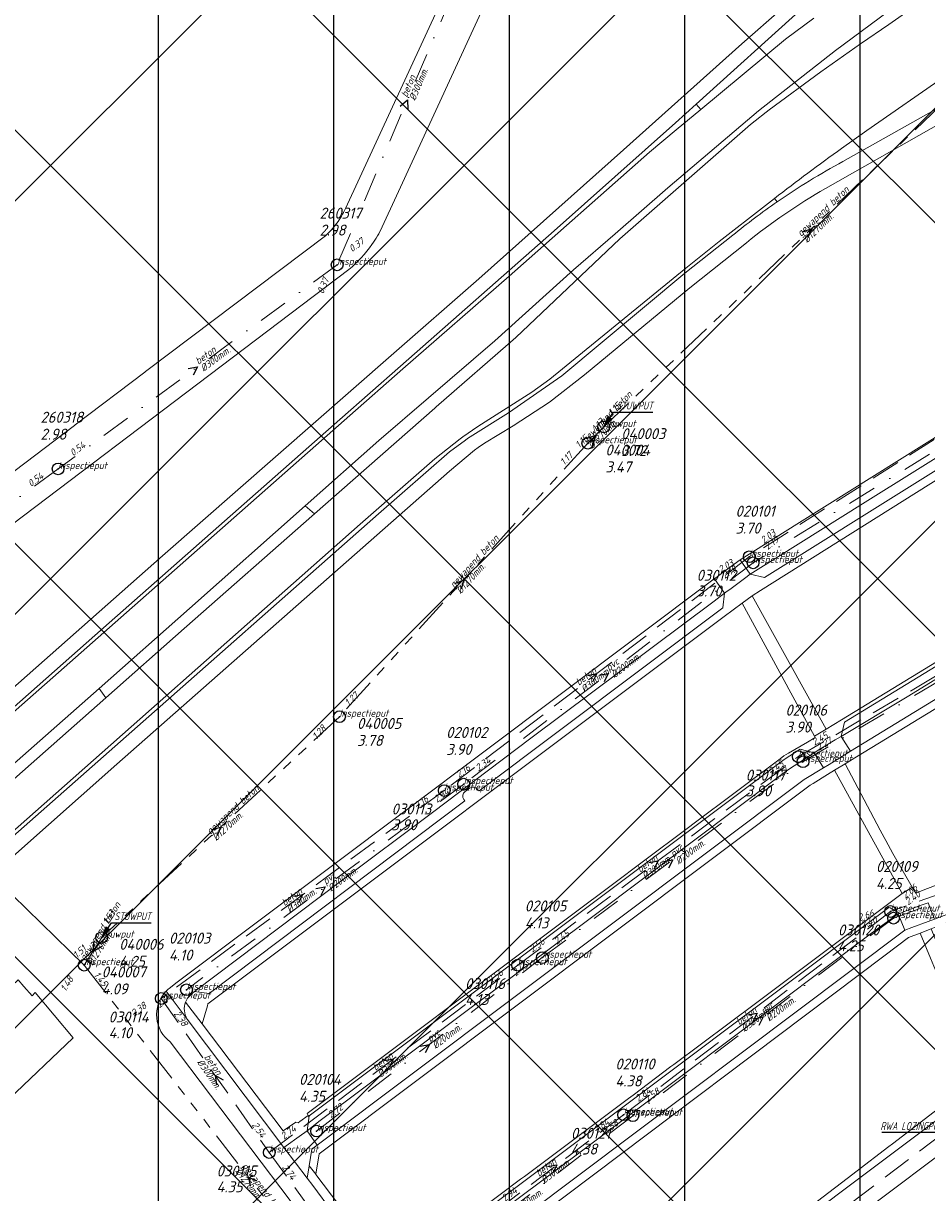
# Model space of a CAD drawing. Extents: x 148869 to 161638, y 453607 to 469810.
# Tile 157 of 256: x 152316 to 152470, y 463713 to 463913. Entities that reach past the tile are written whole.
import ezdxf
from ezdxf.lldxf.tags import DXFTag

# ---------------------------------------------------------------- set-up
doc = ezdxf.new("R2010")
doc.units = 0
doc.header["$PDMODE"] = 32
doc.header["$PDSIZE"] = 2
for name, pattern in [('RI-GWA', [18.45, 6, -1.8, 1.75, -1.8, 1.75, -1.8, 1.75, -1.8]), ('RI-HWA', [7.4, 5, -2.4]), ('RI-VWA', [11, 5, -3, 0, -3])]:
    doc.linetypes.add(name, pattern=pattern)
doc.layers.get('0').update_dxf_attribs({"linetype": 'CONTINUOUS'})
doc.layers.get('DEFPOINTS').update_dxf_attribs({"linetype": 'CONTINUOUS'})
for name, color, linetype in [('2023 hatch', 90, 'CONTINUOUS'), ('2024 hatch', 160, 'CONTINUOUS'), ('B-OI-AANPIJLING', 1, 'CONTINUOUS')]:
    doc.layers.add(name, color=color, linetype=linetype)
for name, color, linetype, lineweight in [('B-OI-RI-BIJZONDERDERHEDEN-T18', 134, 'CONTINUOUS', 18), ('B-OI-RI-GWA-MATERIAAL-T18', 10, 'CONTINUOUS', 18), ('B-OI-RI-GWA-PUTDEKSELHOOGTE-T25', 10, 'CONTINUOUS', 25), ('B-OI-RI-GWA_BOB-T18', 10, 'CONTINUOUS', 18), ('B-OI-RI-GWA_DIAMETER-T18', 10, 'CONTINUOUS', 18), ('B-OI-RI-GWA_PUTNUMMER-T18', 10, 'CONTINUOUS', 18), ('B-OI-RI-GWA_RIOOLPUT-S', 10, 'CONTINUOUS', 25), ('B-OI-RI-GWA_TRANSPORTLEIDING-G', 10, 'RI-GWA', 18), ('B-OI-RI-HWA-BOB-T18', 150, 'CONTINUOUS', 18), ('B-OI-RI-HWA-MATERIAAL-T18', 150, 'CONTINUOUS', 18), ('B-OI-RI-HWA-PUTDEKSELHOOGTE-T25', 150, 'CONTINUOUS', 25), ('B-OI-RI-HWA-PUTNUMMER-T25', 150, 'CONTINUOUS', 25), ('B-OI-RI-HWA_DIAMETER-T18', 150, 'CONTINUOUS', 18), ('B-OI-RI-HWA_RIOOLPUT-S', 150, 'CONTINUOUS', 25), ('B-OI-RI-HWA_TRANSPORTLEIDING-G', 150, 'RI-HWA', 18), ('B-OI-RI-HWA_TRANSPORTLEIDING-VGS-G', 141, 'RI-HWA', 18), ('B-OI-RI-PERSLEIDING-G-niet meenemen', 190, 'RI-PERS', 18), ('B-OI-RI-STROOMRICHTING-S', 252, 'CONTINUOUS', 25), ('B-OI-RI-VWA-BOB-T18', 34, 'CONTINUOUS', 18), ('B-OI-RI-VWA-DIAMETER-T18', 34, 'CONTINUOUS', 18), ('B-OI-RI-VWA-MATERIAAL-T18', 34, 'CONTINUOUS', 18), ('B-OI-RI-VWA_PUTDEKSELHOOGTE-T25', 34, 'CONTINUOUS', 25), ('B-OI-RI-VWA_PUTNUMMER-T25', 34, 'CONTINUOUS', 25), ('B-OI-RI-VWA_RIOOLPUT-S', 34, 'CONTINUOUS', 25), ('B-OI-RI-VWA_TRANSPORTLEIDING-G', 34, 'RI-VWA', 18), ('B-OI-RI-VWA_TRANSPORTLEIDING-VGS-G', 30, 'RI-VWA', 18), ('B-RO-VH-VERHARDING_ASFALT-GV', 251, 'CONTINUOUS', 18), ('B-RO-VH-VERHARDING_STRAATBAKSTEEN-GV', 251, 'CONTINUOUS', 18)]:
    doc.layers.add(name, color=color, linetype=linetype, lineweight=lineweight)
doc.styles.add('NLCS-ISO-M500-T18_CURSIEF', font='NLCS-ISO.ttf', dxfattribs={"oblique": 15, "height": 0.9})
doc.styles.add('NLCS-ISO-M750-T25_CURSIEF', font='NLCS-ISO.ttf', dxfattribs={"oblique": 15, "height": 1.875})
tags = doc.linetypes.add('RI-PERS', pattern='A,7,-2,["P",Standard,S=1.8,R=0,X=-0.5,Y=-0.9],-2,7,-2,[102,NLCS.SHX,S=1,R=180,X=0,Y=0],-2', length=22).pattern_tags.tags
tags[6] = DXFTag(74, 10)

# ---------------------------------------------------------------- blocks, each defined once
blk = doc.blocks.new('ACMAP_ANN_TEMPLATE_vwa-diam')
at = {"color": 0, "linetype": 'ByBlock', "style": 'NLCS-ISO-M500-T18_CURSIEF', "oblique": 15}
blk.add_attdef('vwa-diam', (0.3, -1.3), '', height=1.2, dxfattribs=at)
blk = doc.blocks.new('ACMAP_ANN_TEMPLATE_vwa-materiaal')
at = {"color": 0, "linetype": 'ByBlock', "style": 'NLCS-ISO-M500-T18_CURSIEF', "oblique": 15}
blk.add_attdef('vwa-mat', (0.3, 0.2), '', height=1.2, dxfattribs=at)
blk = doc.blocks.new('ACMAP_ANN_TEMPLATE_vwa-nap-l')
at = {"color": 0, "linetype": 'ByBlock', "style": 'NLCS-ISO-M500-T18_CURSIEF', "oblique": 15}
blk.add_attdef('vwa-nap-l', (3.3, 0.2), '', height=1.2, dxfattribs=at)
blk = doc.blocks.new('ACMAP_ANN_TEMPLATE_vwa-nap-r')
at = {"color": 0, "linetype": 'ByBlock', "style": 'NLCS-ISO-M500-T18_CURSIEF', "oblique": 15}
blk.add_attdef('vwa-nap-r', (-5.6, 0.2), '', height=1.2, dxfattribs=at)
blk = doc.blocks.new('ACMAP_ANN_TEMPLATE_hwa-diam')
at = {"color": 0, "linetype": 'ByBlock', "style": 'NLCS-ISO-M500-T18_CURSIEF', "oblique": 15}
blk.add_attdef('hwa-diam', (-3.7, -1.3), '', height=1.2, dxfattribs=at)
blk = doc.blocks.new('ACMAP_ANN_TEMPLATE_hwa-materiaal')
at = {"color": 0, "linetype": 'ByBlock', "style": 'NLCS-ISO-M500-T18_CURSIEF', "oblique": 15}
blk.add_attdef('hwa-mat', (-3.7, 0.2), '', height=1.2, dxfattribs=at)
blk = doc.blocks.new('ACMAP_ANN_TEMPLATE_hwa-nap-l')
at = {"color": 0, "linetype": 'ByBlock', "style": 'NLCS-ISO-M500-T18_CURSIEF', "oblique": 15}
blk.add_attdef('hwa-nap-l', (3.3, 0.2), '', height=1.2, dxfattribs=at)
blk = doc.blocks.new('ACMAP_ANN_TEMPLATE_hwa-nap-r')
at = {"color": 0, "linetype": 'ByBlock', "style": 'NLCS-ISO-M500-T18_CURSIEF', "oblique": 15}
blk.add_attdef('hwa-nap-r', (-5.6, 0.2), '', height=1.2, dxfattribs=at)
blk = doc.blocks.new('ACMAP_ANN_TEMPLATE_gwa-diam')
at = {"color": 0, "linetype": 'ByBlock', "style": 'NLCS-ISO-M500-T18_CURSIEF', "oblique": 15}
blk.add_attdef('gwa-diam', (-2.2, -1.3), '', height=1.2, dxfattribs=at)
blk = doc.blocks.new('ACMAP_ANN_TEMPLATE_gwa-materiaal')
at = {"color": 0, "linetype": 'ByBlock', "style": 'NLCS-ISO-M500-T18_CURSIEF', "oblique": 15}
blk.add_attdef('gwa-mat', (-2.2, 0.2), '', height=1.2, dxfattribs=at)
blk = doc.blocks.new('ACMAP_ANN_TEMPLATE_gwa-nap-l')
at = {"color": 0, "linetype": 'ByBlock', "style": 'NLCS-ISO-M500-T18_CURSIEF', "oblique": 15}
blk.add_attdef('gwa-nap-l', (2.3, 0.2), '', height=1.2, dxfattribs=at)
blk = doc.blocks.new('ACMAP_ANN_TEMPLATE_gwa-nap-r')
at = {"color": 0, "linetype": 'ByBlock', "style": 'NLCS-ISO-M500-T18_CURSIEF', "oblique": 15}
blk.add_attdef('gwa-nap-r', (-5.6, 0.2), '', height=1.2, dxfattribs=at)
blk = doc.blocks.new('ACMAP_ANN_TEMPLATE_hwa-puth')
at = {"color": 0, "linetype": 'ByBlock', "style": 'NLCS-ISO-M750-T25_CURSIEF', "oblique": 15}
blk.add_attdef('hwa-puth', (-9, -6.8), '', height=1.88, dxfattribs=at)
blk = doc.blocks.new('ACMAP_ANN_TEMPLATE_hwa-putnr')
at = {"color": 0, "linetype": 'ByBlock', "style": 'NLCS-ISO-M750-T25_CURSIEF', "oblique": 15}
blk.add_attdef('hwa-putnr', (-9, -4.1), '', height=1.88, dxfattribs=at)
blk = doc.blocks.new('ACMAP_ANN_TEMPLATE_type knoop')
at = {"layer": 'DEFPOINTS', "style": 'NLCS-ISO-M500-T18_CURSIEF', "oblique": 15}
blk.add_attdef('type_knoop', (0, 0), '', height=1.2, dxfattribs=at)
blk = doc.blocks.new('ACMAP_ANN_TEMPLATE_gwa-puth')
at = {"color": 0, "linetype": 'ByBlock', "style": 'NLCS-ISO-M750-T25_CURSIEF', "oblique": 15}
blk.add_attdef('gwa-puth', (3, -5), '', height=1.88, dxfattribs=at)
blk = doc.blocks.new('ACMAP_ANN_TEMPLATE_gwa-putnr')
at = {"color": 0, "linetype": 'ByBlock', "style": 'NLCS-ISO-M750-T25_CURSIEF', "oblique": 15}
blk.add_attdef('gwa-putnr', (3, -2.1), '', height=1.88, dxfattribs=at)
blk = doc.blocks.new('ACMAP_ANN_TEMPLATE_vwa-puth')
at = {"color": 0, "linetype": 'ByBlock', "style": 'NLCS-ISO-M750-T25_CURSIEF', "oblique": 15}
blk.add_attdef('vwa-puth', (-3, 5), '', height=1.88, dxfattribs=at)
blk = doc.blocks.new('ACMAP_ANN_TEMPLATE_vwa-putnr')
at = {"color": 0, "linetype": 'ByBlock', "style": 'NLCS-ISO-M750-T25_CURSIEF', "oblique": 15}
blk.add_attdef('vaw-putnr', (-3, 7.9), '', height=1.88, dxfattribs=at)

msp = doc.modelspace()

# ---------------------------------------------------------------- hatches: boundary and pattern name
at = {"layer": '2023 hatch'}
h = msp.add_hatch(dxfattribs=at)
h.set_pattern_fill('L45L135', color=256, scale=49.98)
h.set_pattern_definition([(45, (0, 0), (-35.341197, 35.341197), []), (135, (0, 0), (-35.341197, -35.341197), [])])
h.paths.add_polyline_path([(155033.65, 463387.49), (154736.21, 463174.82), (154703.82, 463157.03), (154669.13, 463116.73), (154497.36, 463128.81), (154485.96, 463103.35), (154403, 462810.28), (154029.41, 462913.19), (153921.91, 462926.36), (153533.06, 462959.92), (153521.58, 463046.87), (153065.73, 463131.59), (152840.09, 463157.69), (152602.55, 463321.62), (152457.44, 463373.38), (152283.77, 463566.95), (152230.15, 463641.33), (152156.25, 463699.58), (152012.16, 463887.19), (152009.38, 463939.89), (151991.35, 464191.03), (152103.19, 464343.83), (152153.39, 464455.21), (152151.03, 464561.94), (152249.45, 464811.76), (152130.92, 465032.5), (152332.42, 465169.93), (152738.18, 465252.75), (152947.54, 465152.17), (153150.32, 465023.39), (153302.02, 464886.05), (153728.6, 464650.43), (153874.6, 464567.83), (153954.88, 464501.43), (153988.94, 464472.57), (154027.82, 464422.75), (154193.47, 464138.07), (154280.01, 463968.67), (154339.28, 463993.19), (154494.94, 463873.13), (154622.49, 463821.49), (154755.92, 463721.99), (154868.72, 463597.28)])
at = {"layer": '2024 hatch'}
h = msp.add_hatch(dxfattribs=at)
h.set_pattern_fill('ANSI31', color=256, scale=29.988, angle=45)
h.set_pattern_definition([(90, (0, 0), (-29.988, 0), [])])
h.paths.add_polyline_path([(153060.97, 462471.33), (152787.39, 462332.45), (152683.96, 462314.58), (152571.59, 462395.32), (152563.82, 462406.18), (152398.44, 462422.66), (152151.13, 462555.77), (152130.97, 462967.46), (151963.51, 463060.43), (151619.43, 463158.93), (151635.54, 463357.09), (152009.16, 463977.93), (152157.72, 463944.62), (152280.12, 463919.12), (152508.66, 464143.59), (152698.68, 463896.62), (152536.72, 463732.43), (152656.87, 463588.89), (152658.63, 463316.61), (152691.32, 463187.08), (152688.32, 463085.82), (152689.17, 463075.64), (152721.38, 462998.51), (152757.48, 462725.88), (152775.44, 462698.77), (152933.57, 462680.1)])

# ---------------------------------------------------------------- linework, layer by layer
at = {"layer": 'B-OI-AANPIJLING', "color": 251, "flags": 128}
for points in [[(152415.16, 463843.88), (152416.52, 463845.22), (152415.89, 463845.65), (152415.16, 463843.88), (152415.99, 463845.58), (152416.1, 463845.51), (152415.16, 463843.88), (152416.31, 463845.37), (152416.42, 463845.29), (152415.16, 463843.88), (152416.84, 463846.39), (152423.57, 463846.39)], [(152329.35, 463756.55), (152330.71, 463757.89), (152330.08, 463758.32), (152329.35, 463756.55), (152330.18, 463758.25), (152330.29, 463758.18), (152329.35, 463756.55), (152330.5, 463758.04), (152330.61, 463757.96), (152329.35, 463756.55), (152331.03, 463759.06), (152337.83, 463759.06)], [(152484.84, 463720.67), (152483.48, 463722.01), (152484.11, 463722.44), (152484.84, 463720.67), (152484.01, 463722.37), (152483.9, 463722.3), (152484.84, 463720.67), (152483.69, 463722.16), (152483.58, 463722.08), (152484.84, 463720.67), (152483.16, 463723.18), (152462.7, 463723.18)]]:
    msp.add_lwpolyline(points, dxfattribs=at)
at = {"layer": 'B-OI-RI-GWA_RIOOLPUT-S', "color": 251}
for p in [(152415.16, 463843.88), (152412.45, 463841.09), (152370, 463794.32), (152329.35, 463756.55), (152326.36, 463751.82)]:
    msp.add_point(p, dxfattribs=at)
at = {"layer": 'B-OI-RI-GWA_TRANSPORTLEIDING-G', "color": 251}
for p, q in [((152486.09, 463911.59), (152415.16, 463843.88)), ((152415.16, 463843.88), (152412.45, 463841.09)), ((152412.45, 463841.09), (152370, 463794.32)), ((152370, 463794.32), (152329.35, 463756.55)), ((152329.35, 463756.55), (152326.36, 463751.82)), ((152326.36, 463751.82), (152382.52, 463679.35))]:
    msp.add_line(p, q, dxfattribs=at)
at = {"layer": 'B-OI-RI-HWA_RIOOLPUT-S', "color": 251}
for p in [(152440.04, 463821.67), (152448.43, 463787.49), (152387.9, 463781.69), (152464.2, 463761), (152400.46, 463751.82), (152339.53, 463746.12), (152418.56, 463726.23), (152357.99, 463719.78)]:
    msp.add_point(p, dxfattribs=at)
at = {"layer": 'B-OI-RI-HWA_TRANSPORTLEIDING-G', "color": 251}
msp.add_line((152433.74, 463693.24), (152481.72, 463729.5), dxfattribs=at)
at = {"layer": 'B-OI-RI-HWA_TRANSPORTLEIDING-VGS-G', "color": 251}
for p, q in [((152509.15, 463865.53), (152440.04, 463821.67)), ((152448.43, 463787.49), (152514.6, 463826.24)), ((152440.04, 463821.67), (152387.9, 463781.69)), ((152400.46, 463751.82), (152448.43, 463787.49)), ((152387.9, 463781.69), (152339.53, 463746.12)), ((152522.59, 463781.89), (152464.2, 463761)), ((152464.2, 463761), (152418.56, 463726.23)), ((152357.99, 463719.78), (152400.46, 463751.82)), ((152339.53, 463746.12), (152357.99, 463719.78)), ((152418.56, 463726.23), (152395.79, 463709.11)), ((152357.99, 463719.78), (152376.65, 463694.17))]:
    msp.add_line(p, q, dxfattribs=at)
at = {"layer": 'B-OI-RI-PERSLEIDING-G-niet meenemen'}
msp.add_line((152283.28, 463793.88), (152326.36, 463751.82), dxfattribs=at)
at = {"layer": 'B-OI-RI-STROOMRICHTING-S', "color": 251}
for points in [[(152380.36, 463898.76), (152381.6, 463899.8), (152381.7, 463898.19)], [(152449.08, 463877.26), (152450.62, 463877.73), (152450.08, 463876.22)], [(152344.15, 463853.88), (152345.74, 463854.15), (152345.01, 463852.72)], [(152412.15, 463841.91), (152413.8, 463842.48), (152413.27, 463840.82)], [(152389.71, 463817.12), (152391.23, 463817.71), (152390.79, 463816.15)], [(152412.39, 463801.38), (152413.96, 463801.68), (152413.27, 463800.23)], [(152414.38, 463801.4), (152415.95, 463801.71), (152415.24, 463800.26)], [(152348.12, 463774.98), (152349.67, 463775.43), (152349.11, 463773.93)], [(152422.86, 463769.37), (152424.45, 463769.66), (152423.71, 463768.22)], [(152425.36, 463769.57), (152426.95, 463769.85), (152426.23, 463768.41)], [(152365.95, 463764.91), (152367.54, 463765.2), (152366.8, 463763.76)], [(152362.12, 463763.63), (152363.7, 463763.91), (152362.98, 463762.47)], [(152328.02, 463755.92), (152327.85, 463754.18), (152329.35, 463755.09)], [(152439.8, 463743.32), (152441.38, 463743.61), (152440.67, 463742.17)], [(152440.83, 463742.67), (152442.42, 463742.97), (152441.7, 463741.53)], [(152383.79, 463737.97), (152385.38, 463738.28), (152384.67, 463736.83)], [(152377.64, 463735.51), (152379.21, 463735.8), (152378.51, 463734.36)], [(152350.17, 463732.18), (152348.76, 463732.95), (152348.99, 463731.36)], [(152405.58, 463717.38), (152407.17, 463717.67), (152406.45, 463716.23)], [(152355.89, 463714.89), (152354.43, 463715.58), (152354.74, 463714.01)]]:
    msp.add_lwpolyline(points, dxfattribs=at)
at = {"layer": 'B-OI-RI-VWA_RIOOLPUT-S'}
for p in [(152369.6, 463871.6), (152321.9, 463836.7), (152440.69, 463820.63), (152449.22, 463786.6), (152391.23, 463782.78), (152464.7, 463759.86), (152404.67, 463753.11), (152343.85, 463747.61), (152420.15, 463726.08), (152366.08, 463723.45)]:
    msp.add_point(p, dxfattribs=at)
at = {"layer": 'B-OI-RI-VWA_TRANSPORTLEIDING-G', "color": 251}
for p, q in [((152393.6, 463928), (152369.6, 463871.6)), ((152369.6, 463871.6), (152321.9, 463836.7)), ((152321.9, 463836.7), (152281.3, 463807.1))]:
    msp.add_line(p, q, dxfattribs=at)
at = {"layer": 'B-OI-RI-VWA_TRANSPORTLEIDING-VGS-G', "color": 251}
for p, q in [((152508.65, 463862.55), (152440.69, 463820.63)), ((152449.22, 463786.6), (152513.51, 463824.8)), ((152440.69, 463820.63), (152391.23, 463782.78)), ((152404.67, 463753.11), (152449.22, 463786.6)), ((152391.23, 463782.78), (152343.85, 463747.61)), ((152521.7, 463780.6), (152464.7, 463759.86)), ((152464.7, 463759.86), (152420.15, 463726.08)), ((152366.08, 463723.45), (152404.67, 463753.11)), ((152420.15, 463726.08), (152378.29, 463694.11))]:
    msp.add_line(p, q, dxfattribs=at)
at = {"layer": 'B-RO-VH-VERHARDING_ASFALT-GV', "flags": 128}
for points in [[(152377.3, 463878.07), (152379.75, 463883.38), (152413.03, 463955.68), (152416.43, 463963.03), (152416.47, 463963.12)], [(152398.2, 463940.6), (152387.09, 463916.03), (152371.02, 463881.21)], [(152463.58, 463932.56), (152462, 463930.98), (152445.65, 463915.41), (152438.79, 463909.38), (152418.57, 463891.27), (152393.81, 463869.23), (152378.81, 463856.09), (152339.72, 463821.83), (152284.07, 463772.64), (152274.3, 463763.88), (152275.9, 463761.99), (152329.69, 463809.54), (152370.04, 463845.14), (152380.41, 463854.27)], [(152380.41, 463854.27), (152406.72, 463877.43), (152427.45, 463895.9), (152430.95, 463899.06), (152449.13, 463915.47), (152460.06, 463925.66), (152461.74, 463927.29), (152465.03, 463930.37)], [(152455.83, 463891.5), (152460.15, 463894.57), (152473.78, 463904.03), (152473.81, 463904.05), (152478.04, 463906.92), (152478.18, 463906.99), (152478.21, 463907.01), (152478.55, 463907.22), (152472.45, 463918.65)], [(152280.55, 463756.47), (152328.91, 463799.16), (152344.35, 463812.8), (152364.13, 463830.39), (152376.71, 463841.58), (152385.19, 463848.86), (152396.57, 463858.62), (152410.02, 463870.73), (152417.11, 463876.91), (152426.15, 463884.79), (152441.6, 463897.94), (152454.78, 463908.25), (152466.85, 463917.24)], [(152467.89, 463915.49), (152463.88, 463912.73), (152459.03, 463909.39), (152452.26, 463904.61), (152443.43, 463898.1), (152442.92, 463897.71), (152441.07, 463896.23), (152440.28, 463895.59), (152417.89, 463876.06), (152400.12, 463859.19), (152386.53, 463847.33), (152386.28, 463847.11), (152365.74, 463829.03), (152343.45, 463809.4), (152330.07, 463797.57), (152281.85, 463754.93)], [(152451.06, 463913.77), (152446.23, 463910.17), (152431.77, 463898.19), (152427.54, 463894.68), (152422.97, 463890.84), (152399.03, 463869.67), (152380.84, 463853.79), (152371.74, 463845.85), (152312.81, 463793.78)], [(152479.7, 463902.57), (152475.87, 463900.41), (152475.8, 463900.37), (152456.06, 463889.26)], [(152453.06, 463884.64), (152477.87, 463898.76)], [(152391.07, 463842.17), (152393.66, 463843.94), (152402.87, 463849.8), (152405.96, 463852.05), (152429.19, 463871.05), (152434.87, 463875.61), (152442.79, 463881.76), (152444.33, 463882.95)], [(152444.79, 463882.35), (152444.33, 463882.95), (152442.79, 463881.76)], [(152442.79, 463881.76), (152434.87, 463875.61), (152429.19, 463871.05), (152405.96, 463852.05), (152402.87, 463849.8), (152393.66, 463843.94), (152391.07, 463842.17), (152390.62, 463841.86), (152386.32, 463838.41), (152373.56, 463827.26), (152311.56, 463772.39), (152286.08, 463749.91), (152286.47, 463749.45), (152376.69, 463829.01), (152388.83, 463839.6), (152391.56, 463841.64), (152391.9, 463841.89), (152398.87, 463846.29), (152408, 463852.62), (152429.02, 463870.16), (152437.21, 463876.66)], [(152367.6, 463876.58), (152336.83, 463853.34), (152336.73, 463853.26), (152324.82, 463844.22), (152324.71, 463844.14), (152297.51, 463823.53), (152296.31, 463822.63), (152286.14, 463814.92)], [(152437.21, 463876.66), (152429.02, 463870.16), (152408, 463852.62), (152398.87, 463846.29), (152391.9, 463841.89), (152391.56, 463841.64), (152388.83, 463839.6), (152376.69, 463829.01), (152286.47, 463749.45), (152288.19, 463747.41), (152290.77, 463749.66), (152331.92, 463786.18), (152388.79, 463836.32), (152393.1, 463839.88), (152393.68, 463840.37), (152394.79, 463841.08), (152399.67, 463844.05), (152405.88, 463848.12), (152411.87, 463852.76), (152429.86, 463867.64), (152439.55, 463875.38)], [(152290.14, 463809.13), (152371.58, 463870.78)], [(152311.56, 463772.39), (152373.56, 463827.26), (152386.32, 463838.41), (152390.62, 463841.86), (152391.07, 463842.17)]]:
    msp.add_lwpolyline(points, dxfattribs=at)
for points in [[(152430.95, 463899.06), (152427.45, 463895.9), (152406.72, 463877.43), (152380.41, 463854.27), (152370.04, 463845.14), (152329.69, 463809.54), (152275.9, 463761.99), (152276.26, 463761.56), (152286.15, 463770.34), (152312.81, 463793.78), (152371.74, 463845.85), (152380.84, 463853.79), (152399.03, 463869.67), (152422.97, 463890.84), (152427.54, 463894.68), (152431.77, 463898.19)], [(152328.91, 463799.16), (152330.07, 463797.57), (152343.45, 463809.4), (152365.74, 463829.03), (152364.13, 463830.39), (152344.35, 463812.8)], [(152297.3, 463724.31), (152308.6, 463734.61), (152313.47, 463728.88), (152324.46, 463739.4), (152318, 463747.14), (152317.47, 463746.58), (152316.06, 463748.18), (152315.07, 463749.32), (152298.31, 463733.54), (152291.91, 463727.53), (152295.71, 463723.01)]]:
    msp.add_lwpolyline(points, close=True, dxfattribs=at)
at = {"layer": 'B-RO-VH-VERHARDING_ASFALT-GV'}
for points in [[(152444.33, 463882.95, -0.008929), (152455.83, 463891.5)], [(152456.06, 463889.26, 0.028047), (152444.79, 463882.35)], [(152439.55, 463875.38, -0.039966), (152453.06, 463884.64)], [(152437.21, 463876.66, -0.020114), (152444.79, 463882.35)], [(152444.79, 463882.35, 0.020114), (152437.21, 463876.66)], [(152371.02, 463881.21, -0.051887), (152369.55, 463878.72)], [(152369.55, 463878.72, -0.05208), (152367.6, 463876.58)], [(152375.55, 463875.09, 0.04014), (152377.3, 463878.07)], [(152371.58, 463870.78, 0.067795), (152375.55, 463875.09)]]:
    msp.add_lwpolyline(points, format="xyb", dxfattribs=at)
at = {"layer": 'B-RO-VH-VERHARDING_STRAATBAKSTEEN-GV', "flags": 128}
for points in [[(152438.51, 463821.17), (152440.22, 463818.71), (152445.05, 463821.71), (152459.4, 463830.71), (152478.17, 463842.46), (152494.96, 463852.99), (152496.83, 463854.14), (152495.19, 463856.73), (152448.64, 463827.53), (152444.18, 463824.73)], [(152436.7, 463816.09), (152439.24, 463817.98), (152440.22, 463818.71), (152438.51, 463821.17), (152437.45, 463820.43), (152435.05, 463818.64), (152434.08, 463817.87), (152435.82, 463815.44), (152436.27, 463815.77)], [(152505.05, 463821.04), (152485.35, 463809.02), (152467.02, 463797.72), (152455.76, 463790.93), (152457.32, 463788.4), (152506.65, 463818.53)], [(152506.65, 463818.53), (152457.32, 463788.4), (152456.27, 463787.72), (152453.7, 463786.14), (152452.73, 463785.58), (152449.45, 463783.57), (152366.18, 463721.03), (152365.29, 463720.34), (152364.82, 463717.52), (152365.94, 463716.05), (152366.53, 463719.57), (152450.46, 463782.6), (152450.95, 463782.91), (152453.43, 463784.44), (152454.62, 463785.18), (152456.42, 463786.23), (152457.37, 463786.81), (152504.9, 463815.85), (152507.45, 463817.41), (152509.32, 463816.5), (152508.82, 463819.21), (152507.73, 463819.14)], [(152438.81, 463813.72), (152446.35, 463799.86), (152446.82, 463799), (152451.19, 463790.98), (152453.19, 463792.21), (152443.18, 463810.23), (152440.53, 463814.98)], [(152452.13, 463788.76), (152452.13, 463788.77), (152451.14, 463788.13), (152452.73, 463785.58), (152453.7, 463786.14), (152456.27, 463787.72), (152457.32, 463788.4), (152455.76, 463790.93), (152454.71, 463790.37)], [(152451.14, 463788.13), (152446.59, 463785.19), (152413.53, 463760.34), (152366.69, 463725.23), (152364.46, 463723.51), (152366.18, 463721.03), (152449.45, 463783.57), (152452.73, 463785.58)], [(152462.42, 463774.92), (152456.42, 463786.23), (152454.62, 463785.18), (152461.32, 463772.91), (152461.89, 463771.87), (152466.15, 463764.06), (152467.75, 463765.06), (152467.91, 463765.16), (152464.57, 463770.9), (152463.38, 463773.12), (152463.1, 463773.65)], [(152466.64, 463757.79), (152467.83, 463758.24), (152470.63, 463759.28), (152471.71, 463759.71), (152470.63, 463762.49), (152469.45, 463762.07), (152466.67, 463761.05), (152465.78, 463760.67), (152465.52, 463760.61)], [(152472.77, 463754), (152471.11, 463758.04), (152469.26, 463757.3), (152471.04, 463753.02), (152477.59, 463737.28), (152479.3, 463733.25), (152479.72, 463732.26), (152481.49, 463733.23), (152480.54, 463735.44), (152477.68, 463742.04)], [(152365.29, 463720.34), (152366.18, 463721.03), (152364.46, 463723.51), (152364.06, 463723.22), (152363.51, 463722.83), (152360.51, 463720.66), (152364.46, 463715.42), (152364.82, 463717.52)], [(152364.46, 463715.42), (152365.45, 463714.12), (152368.79, 463709.6), (152369.44, 463708.75), (152372.08, 463705.25), (152379.24, 463695.77), (152380.5, 463696.78), (152374.35, 463704.91), (152373.81, 463705.63), (152365.94, 463716.03), (152365.94, 463716.05), (152364.82, 463717.52)]]:
    msp.add_lwpolyline(points, close=True, dxfattribs=at)
for points in [[(152343.7, 463745.52), (152346.51, 463741.81), (152347.42, 463744.86), (152347.52, 463745.22), (152435.76, 463811.44), (152438.81, 463813.72), (152440.53, 463814.98), (152441.99, 463815.9), (152497.74, 463850.98), (152498.56, 463851.49), (152502.8, 463854.16), (152497.91, 463854.89), (152496.83, 463854.14), (152496.32, 463851.71), (152442.66, 463818.12), (152440.22, 463818.71), (152439.24, 463817.98)], [(152494.98, 463817.73), (152455.8, 463793.8), (152453.19, 463792.21), (152451.19, 463790.98), (152451.32, 463790.75), (152449.99, 463789.98), (152446.74, 463788.08), (152445.93, 463787.6), (152445.3, 463787.13), (152430.38, 463775.92), (152429.89, 463775.56), (152421.51, 463769.27), (152417.14, 463765.98), (152409.43, 463760.2), (152408.95, 463759.84), (152364.46, 463726.43), (152364.65, 463726.1), (152364.74, 463725.96), (152364.83, 463726.03), (152446, 463786.98), (152448.74, 463788.74), (152451.14, 463788.13), (152452.13, 463788.77), (152452.13, 463788.76), (152454.71, 463790.37), (152455.76, 463790.93), (152456.3, 463793.39), (152502.59, 463821.66)], [(152344.89, 463747.02), (152345.23, 463747.32), (152370.22, 463766.18), (152385.88, 463777.94), (152402.73, 463790.63), (152434.06, 463814.09), (152435.82, 463815.44), (152434.08, 463817.87), (152434.07, 463817.87), (152342.27, 463748.91), (152340.87, 463747.84)], [(152439.24, 463817.98), (152436.7, 463816.09), (152436.27, 463815.77), (152435.82, 463815.44), (152435.51, 463812.96), (152393.85, 463781.64), (152393.61, 463781.88)], [(152512.8, 463781.15), (152469.79, 463764.64), (152468.51, 463764.14), (152467.91, 463765.16), (152467.75, 463765.06), (152466.15, 463764.06), (152442.24, 463746.14), (152441.33, 463745.46), (152427.14, 463734.82), (152426.66, 463734.47), (152420.18, 463729.6), (152419.38, 463729), (152401.6, 463715.68), (152400.96, 463715.2), (152389.83, 463706.86)], [(152392.23, 463782.07), (152391.48, 463781.52)], [(152391.26, 463780.17), (152391.43, 463779.93), (152347.7, 463746.96), (152345.23, 463747.32), (152344.89, 463747.02)], [(152400.57, 463706.29), (152404.44, 463709.2), (152463.25, 463753.54), (152467.26, 463756.57), (152469.26, 463757.3), (152471.11, 463758.04), (152472.3, 463758.49), (152512.5, 463773.83), (152515.19, 463774.85), (152517.2, 463773.86), (152516.81, 463775.97), (152514.74, 463776.08), (152513.56, 463775.67), (152471.71, 463759.71), (152470.63, 463759.28), (152467.83, 463758.24)], [(152383.44, 463701.26), (152463.9, 463761.69), (152464.15, 463761.65), (152465.78, 463760.67), (152466.67, 463761.05), (152469.45, 463762.07), (152470.63, 463762.49)], [(152401.71, 463709.01), (152466.64, 463757.79), (152465.52, 463760.61), (152460.96, 463757.27), (152412.73, 463721.04), (152399.41, 463711.08), (152385.31, 463700.4), (152383.15, 463698.8), (152384.92, 463696.37), (152394.17, 463703.36)], [(152467.83, 463758.24), (152466.64, 463757.79), (152401.71, 463709.01)], [(152341.08, 463738.7), (152361.75, 463711.37), (152365.12, 463706.81), (152368.79, 463709.6), (152365.45, 463714.12), (152364.46, 463715.42), (152360.51, 463720.66), (152343.98, 463742.6), (152343.96, 463742.61), (152340.36, 463747.37), (152340.23, 463747.23)], [(152340.36, 463747.37), (152343.96, 463742.61)], [(152522.75, 463743.62), (152522.26, 463746.29), (152520.24, 463744.55), (152501.43, 463739.06), (152500.47, 463738.78), (152495.57, 463737.34), (152494.99, 463737.17), (152488.17, 463735.18), (152487.6, 463735.02), (152481.49, 463733.23), (152479.72, 463732.26), (152478.44, 463731.51), (152474.86, 463729.19), (152464.52, 463721.28), (152463.89, 463720.79), (152458.25, 463716.47), (152457.77, 463716.1), (152438.64, 463701.46)], [(152343.96, 463742.61), (152343.98, 463742.6), (152360.51, 463720.66), (152363.51, 463722.83), (152364.06, 463723.22), (152364.46, 463723.51), (152364.83, 463726.03), (152364.74, 463725.96), (152364.65, 463726.1), (152363.22, 463725.07), (152362.95, 463724.87), (152362.52, 463724.99), (152360.35, 463723.5), (152346.51, 463741.81), (152346.51, 463741.81), (152343.7, 463745.52)], [(152411.76, 463667.38), (152412.16, 463671.44), (152424.39, 463680.57), (152432.17, 463695.32), (152477.01, 463729.02)], [(152477.01, 463729.02), (152432.17, 463695.32), (152424.39, 463680.57), (152412.16, 463671.44), (152411.76, 463667.38), (152415.71, 463662.31), (152415.43, 463663.19), (152415.24, 463663.8), (152415.17, 463664.14), (152415.14, 463664.65), (152415.16, 463664.99), (152415.19, 463665.33), (152415.25, 463665.66), (152415.42, 463666.23), (152415.63, 463666.7), (152415.88, 463667.14), (152416.18, 463667.55), (152416.47, 463667.87), (152416.92, 463668.26), (152432.44, 463679.92), (152434.69, 463681.64), (152438.26, 463682.07), (152437.69, 463685.04)], [(152435.21, 463691.32), (152455.08, 463706.28), (152480.53, 463725.42)]]:
    msp.add_lwpolyline(points, dxfattribs=at)
at = {"layer": 'B-RO-VH-VERHARDING_STRAATBAKSTEEN-GV'}
for points in [[(152391.48, 463781.52, 0.404148), (152391.26, 463780.17)], [(152393.61, 463781.88, 0.404691), (152392.23, 463782.07)], [(152340.23, 463747.23, 0.444247), (152341.08, 463738.7)], [(152340.87, 463747.84, 0.030894), (152340.36, 463747.37)], [(152343.7, 463745.52, -0.150535), (152344.89, 463747.02)], [(152344.89, 463747.02, 0.150535), (152343.7, 463745.52)], [(152343.96, 463742.61, -0.236787), (152343.7, 463745.52)], [(152343.7, 463745.52, 0.236787), (152343.96, 463742.61)]]:
    msp.add_lwpolyline(points, format="xyb", dxfattribs=at)

# ---------------------------------------------------------------- block references
at = {"layer": 'B-OI-RI-GWA-MATERIAAL-T18', "color": 251}
for p, rotation in [((152450.62, 463877.73), 43.66950918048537), ((152413.8, 463842.48), 45.83333439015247), ((152391.23, 463817.71), 47.7720758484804), ((152349.67, 463775.43), 42.89673911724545), ((152327.86, 463754.18), 57.70157406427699), ((152354.44, 463715.59), 307.7735849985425)]:
    msp.add_blockref('ACMAP_ANN_TEMPLATE_gwa-materiaal', p, dxfattribs=dict(at, rotation=rotation)).add_auto_attribs({'gwa-mat': 'gewapend beton'})
at = {"layer": 'B-OI-RI-GWA-PUTDEKSELHOOGTE-T25', "color": 251}
for p, values in [((152415.16, 463843.88), {'gwa-puth': '3.72'}), ((152412.45, 463841.09), {'gwa-puth': '3.47'}), ((152370, 463794.32), {'gwa-puth': '3.78'}), ((152329.35, 463756.55), {'gwa-puth': '4.25'}), ((152326.36, 463751.82), {'gwa-puth': '4.09'})]:
    msp.add_blockref('ACMAP_ANN_TEMPLATE_gwa-puth', p, dxfattribs=at).add_auto_attribs(values)
at = {"layer": 'B-OI-RI-GWA_BOB-T18', "color": 251}
for name, p, rotation, values in [('ACMAP_ANN_TEMPLATE_gwa-nap-l', (152415.16, 463843.88), 45.83333439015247, {'gwa-nap-l': '1.15'}), ('ACMAP_ANN_TEMPLATE_gwa-nap-l', (152412.45, 463841.09), 47.7720758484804, {'gwa-nap-l': '1.13'}), ('ACMAP_ANN_TEMPLATE_gwa-nap-r', (152415.16, 463843.88), 43.66950918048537, {'gwa-nap-r': '1.15'}), ('ACMAP_ANN_TEMPLATE_gwa-nap-r', (152412.45, 463841.09), 45.83333439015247, {'gwa-nap-r': '1.17'}), ('ACMAP_ANN_TEMPLATE_gwa-nap-l', (152370, 463794.32), 42.89673911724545, {'gwa-nap-l': '1.27'}), ('ACMAP_ANN_TEMPLATE_gwa-nap-r', (152370, 463794.32), 47.7720758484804, {'gwa-nap-r': '1.28'}), ('ACMAP_ANN_TEMPLATE_gwa-nap-l', (152329.35, 463756.55), 57.70157406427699, {'gwa-nap-l': '1.53'}), ('ACMAP_ANN_TEMPLATE_gwa-nap-r', (152329.35, 463756.55), 42.89673911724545, {'gwa-nap-r': '1.51'}), ('ACMAP_ANN_TEMPLATE_gwa-nap-r', (152326.36, 463751.82), 57.70157406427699, {'gwa-nap-r': '1.48'}), ('ACMAP_ANN_TEMPLATE_gwa-nap-l', (152326.36, 463751.82), 307.7735849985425, {'gwa-nap-l': '1.45'})]:
    msp.add_blockref(name, p, dxfattribs=dict(at, rotation=rotation)).add_auto_attribs(values)
at = {"layer": 'B-OI-RI-GWA_DIAMETER-T18', "color": 251}
for p, rotation in [((152450.62, 463877.73), 43.66950918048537), ((152413.8, 463842.48), 45.83333439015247), ((152391.23, 463817.71), 47.7720758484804), ((152349.67, 463775.43), 42.89673911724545), ((152327.86, 463754.18), 57.70157406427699), ((152354.44, 463715.59), 307.7735849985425)]:
    msp.add_blockref('ACMAP_ANN_TEMPLATE_gwa-diam', p, dxfattribs=dict(at, rotation=rotation)).add_auto_attribs({'gwa-diam': '%%c1270mm.'})
at = {"layer": 'B-OI-RI-GWA_PUTNUMMER-T18', "color": 251}
for p, values in [((152415.16, 463843.88), {'gwa-putnr': '040003'}), ((152412.45, 463841.09), {'gwa-putnr': '040004'}), ((152370, 463794.32), {'gwa-putnr': '040005'}), ((152329.35, 463756.55), {'gwa-putnr': '040006'}), ((152326.36, 463751.82), {'gwa-putnr': '040007'})]:
    msp.add_blockref('ACMAP_ANN_TEMPLATE_gwa-putnr', p, dxfattribs=at).add_auto_attribs(values)
at = {"layer": 'B-OI-RI-HWA-BOB-T18', "color": 251}
for name, p, rotation, values in [('ACMAP_ANN_TEMPLATE_hwa-nap-l', (152440.04, 463821.67), 37.48033186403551, {'hwa-nap-l': '2.03'}), ('ACMAP_ANN_TEMPLATE_hwa-nap-r', (152440.04, 463821.67), 32.40086308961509, {'hwa-nap-r': '2.03'}), ('ACMAP_ANN_TEMPLATE_hwa-nap-l', (152448.43, 463787.49), 30.35378648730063, {'hwa-nap-l': '2.45'}), ('ACMAP_ANN_TEMPLATE_hwa-nap-l', (152387.9, 463781.69), 36.32976555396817, {'hwa-nap-l': '2.16'}), ('ACMAP_ANN_TEMPLATE_hwa-nap-r', (152448.43, 463787.49), 36.63411387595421, {'hwa-nap-r': '2.45'}), ('ACMAP_ANN_TEMPLATE_hwa-nap-r', (152387.9, 463781.69), 37.48033186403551, {'hwa-nap-r': '2.16'}), ('ACMAP_ANN_TEMPLATE_hwa-nap-l', (152464.2, 463761), 37.30130052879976, {'hwa-nap-l': '2.66'}), ('ACMAP_ANN_TEMPLATE_hwa-nap-r', (152464.2, 463761), 19.68552004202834, {'hwa-nap-r': '2.66'}), ('ACMAP_ANN_TEMPLATE_hwa-nap-l', (152400.46, 463751.82), 36.63411387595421, {'hwa-nap-l': '2.56'}), ('ACMAP_ANN_TEMPLATE_hwa-nap-r', (152400.46, 463751.82), 37.03144546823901, {'hwa-nap-r': '2.56'}), ('ACMAP_ANN_TEMPLATE_hwa-nap-r', (152339.53, 463746.12), 36.32976555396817, {'hwa-nap-r': '2.38'}), ('ACMAP_ANN_TEMPLATE_hwa-nap-l', (152339.53, 463746.12), 305.0241252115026, {'hwa-nap-l': '2.38'}), ('ACMAP_ANN_TEMPLATE_hwa-nap-l', (152418.56, 463726.23), 36.938279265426, {'hwa-nap-l': '2.84'}), ('ACMAP_ANN_TEMPLATE_hwa-nap-r', (152357.99, 463719.78), 305.0241252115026, {'hwa-nap-r': '2.54'}), ('ACMAP_ANN_TEMPLATE_hwa-nap-l', (152357.99, 463719.78), 37.03144546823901, {'hwa-nap-l': '2.74'}), ('ACMAP_ANN_TEMPLATE_hwa-nap-r', (152418.56, 463726.23), 37.30130052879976, {'hwa-nap-r': '2.84'}), ('ACMAP_ANN_TEMPLATE_hwa-nap-l', (152357.99, 463719.78), 306.0778905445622, {'hwa-nap-l': '2.74'}), ('ACMAP_ANN_TEMPLATE_hwa-nap-l', (152395.79, 463709.11), 37.97432603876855, {'hwa-nap-l': '2.94'})]:
    msp.add_blockref(name, p, dxfattribs=dict(at, rotation=rotation)).add_auto_attribs(values)
at = {"layer": 'B-OI-RI-HWA-MATERIAAL-T18', "color": 251}
for p, rotation in [((152413.97, 463801.68), 37.48033186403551), ((152424.45, 463769.66), 36.63411387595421), ((152363.71, 463763.91), 36.32976555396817), ((152441.38, 463743.61), 37.30130052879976), ((152348.76, 463732.95), 305.0241252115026), ((152379.23, 463735.8), 37.03144546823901), ((152407.17, 463717.67), 36.938279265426)]:
    msp.add_blockref('ACMAP_ANN_TEMPLATE_hwa-materiaal', p, dxfattribs=dict(at, rotation=rotation)).add_auto_attribs({'hwa-mat': 'beton'})
at = {"layer": 'B-OI-RI-HWA-PUTDEKSELHOOGTE-T25', "color": 251}
for p, values in [((152440.04, 463821.67), {'hwa-puth': '3.70'}), ((152448.43, 463787.49), {'hwa-puth': '3.90'}), ((152387.9, 463781.69), {'hwa-puth': '3.90'}), ((152464.2, 463761), {'hwa-puth': '4.25'}), ((152400.46, 463751.82), {'hwa-puth': '4.13'}), ((152339.53, 463746.12), {'hwa-puth': '4.10'}), ((152418.56, 463726.23), {'hwa-puth': '4.38'}), ((152357.99, 463719.78), {'hwa-puth': '4.35'})]:
    msp.add_blockref('ACMAP_ANN_TEMPLATE_hwa-puth', p, dxfattribs=at).add_auto_attribs(values)
at = {"layer": 'B-OI-RI-HWA-PUTNUMMER-T25', "color": 251}
for p, values in [((152440.04, 463821.67), {'hwa-putnr': '030112'}), ((152448.43, 463787.49), {'hwa-putnr': '030117'}), ((152387.9, 463781.69), {'hwa-putnr': '030113'}), ((152464.2, 463761), {'hwa-putnr': '030120'}), ((152400.46, 463751.82), {'hwa-putnr': '030116'}), ((152339.53, 463746.12), {'hwa-putnr': '030114'}), ((152418.56, 463726.23), {'hwa-putnr': '030121'}), ((152357.99, 463719.78), {'hwa-putnr': '030115'})]:
    msp.add_blockref('ACMAP_ANN_TEMPLATE_hwa-putnr', p, dxfattribs=at).add_auto_attribs(values)
at = {"layer": 'B-OI-RI-HWA_DIAMETER-T18', "color": 251}
for p, rotation in [((152413.97, 463801.68), 37.48033186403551), ((152424.45, 463769.66), 36.63411387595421), ((152363.71, 463763.91), 36.32976555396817), ((152441.38, 463743.61), 37.30130052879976), ((152379.23, 463735.8), 37.03144546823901), ((152348.76, 463732.95), 305.0241252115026), ((152407.17, 463717.67), 36.938279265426)]:
    msp.add_blockref('ACMAP_ANN_TEMPLATE_hwa-diam', p, dxfattribs=dict(at, rotation=rotation)).add_auto_attribs({'hwa-diam': '%%c300mm.'})
at = {"layer": 'B-OI-RI-VWA-BOB-T18', "color": 251}
for name, p, rotation, values in [('ACMAP_ANN_TEMPLATE_vwa-nap-l', (152369.6, 463871.6), 36.1912991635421, {'vwa-nap-l': '0.37'}), ('ACMAP_ANN_TEMPLATE_vwa-nap-r', (152369.6, 463871.6), 66.94869908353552, {'vwa-nap-r': '0.37'}), ('ACMAP_ANN_TEMPLATE_vwa-nap-l', (152321.9, 463836.7), 36.09444479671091, {'vwa-nap-l': '0.54'}), ('ACMAP_ANN_TEMPLATE_vwa-nap-r', (152321.9, 463836.7), 36.1912991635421, {'vwa-nap-r': '0.54'}), ('ACMAP_ANN_TEMPLATE_vwa-nap-l', (152440.69, 463820.63), 37.42556041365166, {'vwa-nap-l': '2.19'}), ('ACMAP_ANN_TEMPLATE_vwa-nap-r', (152440.69, 463820.63), 31.66767304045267, {'vwa-nap-r': '2.19'}), ('ACMAP_ANN_TEMPLATE_vwa-nap-l', (152449.22, 463786.6), 30.71804514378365, {'vwa-nap-l': '2.27'}), ('ACMAP_ANN_TEMPLATE_vwa-nap-l', (152391.23, 463782.78), 36.58636324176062, {'vwa-nap-l': '2.34'}), ('ACMAP_ANN_TEMPLATE_vwa-nap-r', (152449.22, 463786.6), 36.9336349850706, {'vwa-nap-r': '2.27'}), ('ACMAP_ANN_TEMPLATE_vwa-nap-r', (152391.23, 463782.78), 37.42556041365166, {'vwa-nap-r': '2.34'}), ('ACMAP_ANN_TEMPLATE_vwa-nap-l', (152464.7, 463759.86), 37.17119270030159, {'vwa-nap-l': '2.40'}), ('ACMAP_ANN_TEMPLATE_vwa-nap-r', (152464.7, 463759.86), 19.99440491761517, {'vwa-nap-r': '2.40'}), ('ACMAP_ANN_TEMPLATE_vwa-nap-l', (152404.67, 463753.11), 36.9336349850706, {'vwa-nap-l': '2.45'}), ('ACMAP_ANN_TEMPLATE_vwa-nap-r', (152404.67, 463753.11), 37.54562404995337, {'vwa-nap-r': '2.45'}), ('ACMAP_ANN_TEMPLATE_vwa-nap-r', (152343.85, 463747.61), 36.58636324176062, {'vwa-nap-r': '2.64'}), ('ACMAP_ANN_TEMPLATE_vwa-nap-l', (152420.15, 463726.08), 37.37028474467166, {'vwa-nap-l': '2.58'}), ('ACMAP_ANN_TEMPLATE_vwa-nap-l', (152366.08, 463723.45), 37.54562404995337, {'vwa-nap-l': '2.72'}), ('ACMAP_ANN_TEMPLATE_vwa-nap-r', (152420.15, 463726.08), 37.17119270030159, {'vwa-nap-r': '2.58'})]:
    msp.add_blockref(name, p, dxfattribs=dict(at, rotation=rotation)).add_auto_attribs(values)
at = {"layer": 'B-OI-RI-VWA-DIAMETER-T18', "color": 251}
for p, rotation, values in [((152381.6, 463899.8), 66.94869908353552, {'vwa-diam': '%%c300mm.'}), ((152345.75, 463854.15), 36.1912991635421, {'vwa-diam': '%%c300mm.'}), ((152415.96, 463801.71), 37.42556041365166, {'vwa-diam': '%%c200mm.'}), ((152426.95, 463769.85), 36.9336349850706, {'vwa-diam': '%%c200mm.'}), ((152367.54, 463765.2), 36.58636324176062, {'vwa-diam': '%%c200mm.'}), ((152442.42, 463742.97), 37.17119270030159, {'vwa-diam': '%%c200mm.'}), ((152385.38, 463738.28), 37.54562404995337, {'vwa-diam': '%%c200mm.'}), ((152399.22, 463710.09), 37.37028474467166, {'vwa-diam': '%%c200mm.'})]:
    msp.add_blockref('ACMAP_ANN_TEMPLATE_vwa-diam', p, dxfattribs=dict(at, rotation=rotation)).add_auto_attribs(values)
at = {"layer": 'B-OI-RI-VWA-MATERIAAL-T18', "color": 251}
for p, rotation, values in [((152381.6, 463899.8), 66.94869908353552, {'vwa-mat': 'beton'}), ((152345.75, 463854.15), 36.1912991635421, {'vwa-mat': 'beton'}), ((152415.96, 463801.71), 37.42556041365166, {'vwa-mat': 'pvc'}), ((152426.95, 463769.85), 36.9336349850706, {'vwa-mat': 'pvc'}), ((152367.54, 463765.2), 36.58636324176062, {'vwa-mat': 'pvc'}), ((152442.42, 463742.97), 37.17119270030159, {'vwa-mat': 'pvc'}), ((152385.38, 463738.28), 37.54562404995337, {'vwa-mat': 'pvc'})]:
    msp.add_blockref('ACMAP_ANN_TEMPLATE_vwa-materiaal', p, dxfattribs=dict(at, rotation=rotation)).add_auto_attribs(values)
at = {"layer": 'B-OI-RI-VWA_PUTDEKSELHOOGTE-T25', "color": 251}
for p, values in [((152369.6, 463871.6), {'vwa-puth': '2.98'}), ((152321.9, 463836.7), {'vwa-puth': '2.98'}), ((152440.69, 463820.63), {'vwa-puth': '3.70'}), ((152449.22, 463786.6), {'vwa-puth': '3.90'}), ((152391.23, 463782.78), {'vwa-puth': '3.90'}), ((152464.7, 463759.86), {'vwa-puth': '4.25'}), ((152404.67, 463753.11), {'vwa-puth': '4.13'}), ((152343.85, 463747.61), {'vwa-puth': '4.10'}), ((152420.15, 463726.08), {'vwa-puth': '4.38'}), ((152366.08, 463723.45), {'vwa-puth': '4.35'})]:
    msp.add_blockref('ACMAP_ANN_TEMPLATE_vwa-puth', p, dxfattribs=at).add_auto_attribs(values)
at = {"layer": 'B-OI-RI-VWA_PUTNUMMER-T25', "color": 251}
for p, values in [((152369.6, 463871.6), {'vaw-putnr': '260317'}), ((152321.9, 463836.7), {'vaw-putnr': '260318'}), ((152440.69, 463820.63), {'vaw-putnr': '020101'}), ((152449.22, 463786.6), {'vaw-putnr': '020106'}), ((152391.23, 463782.78), {'vaw-putnr': '020102'}), ((152464.7, 463759.86), {'vaw-putnr': '020109'}), ((152404.67, 463753.11), {'vaw-putnr': '020105'}), ((152343.85, 463747.61), {'vaw-putnr': '020103'}), ((152420.15, 463726.08), {'vaw-putnr': '020110'}), ((152366.08, 463723.45), {'vaw-putnr': '020104'})]:
    msp.add_blockref('ACMAP_ANN_TEMPLATE_vwa-putnr', p, dxfattribs=at).add_auto_attribs(values)
at = {"layer": 'DEFPOINTS'}
for p, values in [((152369.6, 463871.6), {'type_knoop': 'inspectieput'}), ((152415.16, 463843.88), {'type_knoop': 'stuwput'}), ((152412.45, 463841.09), {'type_knoop': 'inspectieput'}), ((152321.9, 463836.7), {'type_knoop': 'inspectieput'}), ((152440.04, 463821.67), {'type_knoop': 'inspectieput'}), ((152440.69, 463820.63), {'type_knoop': 'inspectieput'}), ((152370, 463794.32), {'type_knoop': 'inspectieput'}), ((152448.43, 463787.49), {'type_knoop': 'inspectieput'}), ((152449.22, 463786.6), {'type_knoop': 'inspectieput'}), ((152387.9, 463781.69), {'type_knoop': 'inspectieput'}), ((152391.23, 463782.78), {'type_knoop': 'inspectieput'}), ((152464.2, 463761), {'type_knoop': 'inspectieput'}), ((152464.7, 463759.86), {'type_knoop': 'inspectieput'}), ((152329.35, 463756.55), {'type_knoop': 'stuwput'}), ((152404.67, 463753.11), {'type_knoop': 'inspectieput'}), ((152326.36, 463751.82), {'type_knoop': 'inspectieput'}), ((152400.46, 463751.82), {'type_knoop': 'inspectieput'}), ((152343.85, 463747.61), {'type_knoop': 'inspectieput'}), ((152339.53, 463746.12), {'type_knoop': 'inspectieput'}), ((152418.56, 463726.23), {'type_knoop': 'inspectieput'}), ((152420.15, 463726.08), {'type_knoop': 'inspectieput'}), ((152366.08, 463723.45), {'type_knoop': 'inspectieput'}), ((152357.99, 463719.78), {'type_knoop': 'inspectieput'})]:
    msp.add_blockref('ACMAP_ANN_TEMPLATE_type knoop', p, dxfattribs=at).add_auto_attribs(values)

# ---------------------------------------------------------------- texts
at = {"layer": 'B-OI-RI-BIJZONDERDERHEDEN-T18', "color": 251, "style": 'NLCS-ISO-M500-T18_CURSIEF', "oblique": 15, "width": 0.8}
for s, p in [('STUWPUT', (152417.35, 463846.85)), ('STUWPUT', (152331.54, 463759.52)), ('RWA LOZINGPUNT/FRONTMUUR', (152462.45, 463723.64))]:
    msp.add_text(s, height=1.35, dxfattribs=at).set_placement(p)

doc.saveas('drawing.dxf')
